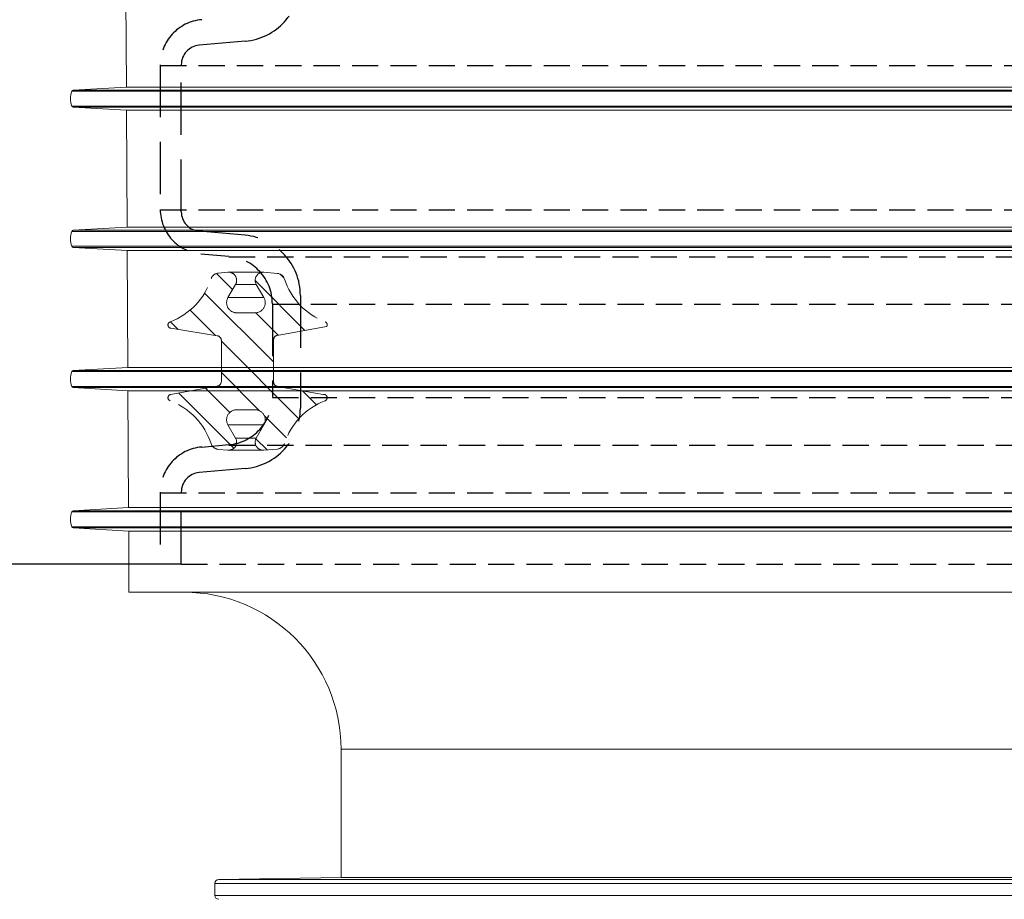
# Model space of a CAD drawing. Extents: x -23500 to 2637, y 21242 to 29547.
# Tile 115 of 121: x -148 to 205, y 23777 to 24092. Entities that reach past the tile are written whole.
import ezdxf

# ---------------------------------------------------------------- set-up
doc = ezdxf.new("R2010")
doc.units = 0
doc.header["$LTSCALE"] = 25
doc.linetypes.add('HIDDEN1', pattern=[1.1, 0.75, -0.35])
doc.layers.get('0').update_dxf_attribs({"linetype": 'CONTINUOUS', "lineweight": 13})
doc.layers.get('DEFPOINTS').update_dxf_attribs({"linetype": 'CONTINUOUS'})
doc.layers.add('CIENKA', color=1, linetype='CONTINUOUS')
doc.styles.add('GOST', font='simplex.shx', dxfattribs={"oblique": 15})
doc.styles.get("Standard").update_dxf_attribs({"font": 'ARIAL.TTF', "height": 50})
doc.dimstyles.get("Standard").update_dxf_attribs({"dimtxt": 0.18, "dimasz": 0.18, "dimexe": 0.18, "dimexo": 0.0625, "dimgap": 0.09, "dimtad": 0, "dimtih": 1, "dimtoh": 1, "dimdec": 4, "dimzin": 0, "dimdsep": 46, "dimtxsty": 'Standard', "dimcen": 0.09, "dimadec": 0, "dimazin": 0, "dimtfac": 1, "dimtdec": 4, "dimtofl": 0, "dimtmove": 0, "dimatfit": 3, "dimfxl": 1, "dimtolj": 1, "dimtzin": 0, "dimarcsym": 0})

# ---------------------------------------------------------------- blocks, each defined once
blk = doc.blocks.new('_Oblique')
at = {"color": 0, "linetype": 'ByBlock', "lineweight": -2}
blk.add_line((0.5, 0.5), (-0.5, -0.5), dxfattribs=at)
blk = doc.blocks.new('*D1369')
at = {"color": 1, "linetype": 'Continuous', "lineweight": -2}
for p, q in [((-86.05, 25734.44), (-335.34, 25734.44)), ((-332.84, 23897.1), (-332.84, 25734.44)), ((-98.06, 23897.1), (-335.34, 23897.1))]:
    blk.add_line(p, q, dxfattribs=at)
at = {"layer": 'DEFPOINTS', "color": 0, "lineweight": 5}
for p in [(-332.84, 25734.44), (-86.05, 25734.44), (-98.06, 23897.1)]:
    blk.add_point(p, dxfattribs=at)
at = {"color": 1, "linetype": 'Continuous', "lineweight": -2, "xscale": 60, "yscale": 60, "zscale": 60}
for p, rotation in [((-332.84, 25734.44), 90), ((-332.84, 23897.1), 270)]:
    blk.add_blockref('_Oblique', p, dxfattribs=dict(at, rotation=rotation))
at = {"color": 1, "insert": (-392.84, 24815.77), "char_height": 60, "attachment_point": 5, "rotation": 90, "style": 'GOST'}
blk.add_mtext('\\A1;H3', dxfattribs=at)

msp = doc.modelspace()

# ---------------------------------------------------------------- hatches: boundary and pattern name
at = {"layer": 'CIENKA', "linetype": 'HIDDEN1', "lineweight": 0}
h = msp.add_hatch(dxfattribs=at)
h.set_pattern_fill('ANSI31', scale=2.510077, angle=90, style=0)
h.set_pattern_definition([(135, (903.701, 23853.681), (-5.635284, -5.635284), [])])
edge = h.paths.add_edge_path(flags=0)
edge.add_arc((-70.668, 23990.781), 3.615, 150, 270, ccw=False)
edge.add_line((-73.798, 23992.588), (-71.059, 23997.331))
edge.add_arc((-73.57, 23998.781), 2.9, 330, 95)
edge.add_line((-73.823, 24001.67), (-77.316, 24001.364))
edge.add_arc((-77.063, 23998.476), 2.9, 95, 162.14578)
edge.add_arc((-103.282, 24006.921), 24.647, 290.75106, 342.14578, ccw=False)
edge.add_arc((-94.139, 23982.789), 1.16, 110.75106, 260.84436)
edge.add_line((-94.324, 23981.644), (-77.67, 23978.96))
edge.add_arc((-77.957, 23977.176), 1.807, 0, 80.84436, ccw=False)
edge.add_line((-76.15, 23977.176), (-76.15, 23962.7))
edge.add_arc((-78.06, 23962.7), 1.909, 280, 360, ccw=False)
edge.add_line((-77.728, 23960.82), (-94.34, 23957.89))
edge.add_arc((-94.139, 23956.748), 1.16, 100, 249.29879)
edge.add_arc((-103.261, 23932.608), 24.647, 17.99319, 69.29879, ccw=False)
edge.add_arc((-77.062, 23941.117), 2.9, 197.99319, 265)
edge.add_line((-77.315, 23938.228), (-73.823, 23937.923))
edge.add_arc((-73.57, 23940.811), 2.9, 265, 30)
edge.add_line((-71.059, 23942.261), (-73.789, 23946.99))
edge.add_arc((-70.65, 23948.802), 3.625, 90, 210, ccw=False)
edge.add_line((-70.65, 23952.427), (-64.065, 23952.427))
edge.add_arc((-64.065, 23948.802), 3.625, 330, 90, ccw=False)
edge.add_line((-60.926, 23946.99), (-63.656, 23942.261))
edge.add_arc((-61.145, 23940.811), 2.9, 150, 275)
edge.add_line((-60.892, 23937.923), (-56.047, 23938.347))
edge.add_arc((-56.299, 23941.235), 2.9, 275, 341.86117)
edge.add_arc((-30.122, 23932.66), 24.647, 111.0243, 161.86117, ccw=False)
edge.add_arc((-39.38, 23956.748), 1.16, 291.0243, 102.96243)
edge.add_line((-39.641, 23957.878), (-56.182, 23960.795))
edge.add_arc((-55.921, 23962.278), 1.506, 180, 260, ccw=False)
edge.add_line((-57.427, 23962.278), (-57.427, 23977.597))
edge.add_arc((-55.921, 23977.597), 1.506, 100, 180, ccw=False)
edge.add_line((-56.182, 23979.08), (-38.407, 23982.215))
edge.add_arc((-39.38, 23982.845), 1.16, 327.10823, 68.97689)
edge.add_arc((-30.123, 24006.933), 24.647, 198.13925, 248.97689, ccw=False)
edge.add_arc((-56.3, 23998.357), 2.9, 18.13925, 85)
edge.add_line((-56.047, 24001.246), (-60.892, 24001.67))
edge.add_arc((-61.145, 23998.781), 2.9, 85, 210)
edge.add_line((-63.656, 23997.331), (-60.917, 23992.588))
edge.add_arc((-64.047, 23990.781), 3.615, 270, 30, ccw=False)
edge.add_line((-64.047, 23987.166), (-70.668, 23987.166))

# ---------------------------------------------------------------- linework, layer by layer
at = {"color": 7, "linetype": 'Continuous'}
for p, q in [((-110.432, 24109.969), (-110.212, 24068.023)), ((-129.758, 24066.541), (193.605, 24066.541)), ((380.16, 24066.541), (-129.758, 24066.541)), ((-110.212, 24068.023), (-129.224, 24066.943)), ((192.816, 24066.943), (-129.224, 24066.943)), ((380.16, 24066.943), (-129.224, 24066.943)), ((190.839, 24068.023), (-110.212, 24068.023)), ((380.16, 24068.037), (-109.949, 24068.037)), ((-129.758, 24061.204), (212.311, 24061.204)), ((-129.224, 24060.802), (380.16, 24060.802)), ((-129.224, 24060.802), (-110.168, 24059.72)), ((380.16, 24059.72), (-110.168, 24059.72)), ((-110.168, 24059.72), (-109.949, 24017.804)), ((890.078, 24061.204), (101.515, 24061.204)), ((380.16, 24016.307), (-129.758, 24016.307)), ((-109.949, 24017.804), (-129.224, 24016.709)), ((380.16, 24016.709), (-129.224, 24016.709)), ((380.16, 24017.804), (-109.949, 24017.804)), ((380.16, 24010.97), (-129.758, 24010.97)), ((380.16, 24010.569), (-129.224, 24010.569)), ((-129.224, 24010.569), (-109.905, 24009.472)), ((-109.905, 24009.472), (380.16, 24009.472)), ((-109.905, 24009.472), (-109.686, 23967.585)), ((-109.686, 23967.585), (-129.224, 23966.476)), ((380.16, 23966.476), (-129.224, 23966.476)), ((380.16, 23967.585), (-109.686, 23967.585)), ((380.16, 23966.074), (-129.758, 23966.074)), ((380.16, 23960.737), (-129.758, 23960.737)), ((380.16, 23960.335), (-129.224, 23960.335)), ((-129.224, 23960.335), (-109.643, 23959.223)), ((-109.643, 23959.223), (380.16, 23959.223)), ((-109.643, 23959.223), (-109.423, 23917.366)), ((-109.423, 23917.366), (-129.224, 23916.242)), ((380.16, 23917.366), (-109.423, 23917.366)), ((380.16, 23915.84), (-129.758, 23915.84)), ((380.16, 23916.242), (-129.224, 23916.242)), ((380.16, 23910.503), (-129.758, 23910.503)), ((380.16, 23910.101), (-129.224, 23910.101)), ((-129.224, 23910.101), (-109.379, 23908.974)), ((-109.379, 23908.974), (380.16, 23908.974)), ((-109.379, 23908.974), (-109.265, 23887.05)), ((380.16, 23887.05), (-109.265, 23887.05)), ((-33.263, 23830.788), (-33.263, 23784.861)), ((-33.263, 23830.788), (380.16, 23830.788)), ((-33.263, 23784.861), (-77.116, 23784.095)), ((380.16, 23784.095), (-77.116, 23784.095)), ((380.16, 23784.861), (-33.263, 23784.861)), ((380.16, 23782.689), (-78.498, 23782.689)), ((-78.498, 23782.689), (-78.498, 23778.42)), ((380.16, 23778.42), (-78.498, 23778.42))]:
    msp.add_line(p, q, dxfattribs=at)
for centre, radius, start, end in [((-122.177, 24063.873), 8.037, 160.60863, 199.39137), ((-129.19, 24066.341), 0.603, 93.25, 160.60863), ((-129.19, 24061.404), 0.603, 199.39137, 266.75), ((-122.177, 24013.639), 8.037, 160.60863, 199.39137), ((-129.19, 24016.107), 0.603, 93.25, 160.60863), ((-129.19, 24011.17), 0.603, 199.39137, 266.75), ((-129.19, 23965.874), 0.603, 93.25, 160.60863), ((-122.177, 23963.405), 8.037, 160.60863, 199.39137), ((-129.19, 23960.937), 0.603, 199.39137, 266.75), ((-122.177, 23913.172), 8.037, 160.60863, 199.39137), ((-129.19, 23915.64), 0.603, 93.25, 160.60863), ((-129.19, 23910.703), 0.603, 199.39137, 266.75), ((-89.525, 23830.788), 56.262, 0, 90), ((-77.092, 23782.689), 1.407, 91, 180), ((-77.092, 23778.42), 1.407, 180, 269)]:
    msp.add_arc(centre, radius, start, end, dxfattribs=at)
at = {"layer": 'CIENKA', "color": 7, "linetype": 'HIDDEN1'}
for p, q in [((-67.641, 24084.465), (-84.11, 24083.024)), ((-98.065, 24075.957), (-98.065, 24024.185)), ((-90.53, 24023.384), (-90.53, 24076.018)), ((-67.641, 24014.937), (-84.11, 24016.378)), ((-83.483, 24008.271), (-73.469, 24007.395)), ((-47.831, 23993.319), (-47.831, 23952.971)), ((-57.878, 23990.381), (-57.878, 23956.925)), ((-83.208, 23939.059), (-73.469, 23939.911)), ((-67.641, 23931.352), (-84.11, 23929.911)), ((-98.065, 23922.845), (-98.065, 23897.097)), ((-90.53, 23897.097), (-90.53, 23922.906)), ((-90.53, 23897.097), (-98.065, 23897.097))]:
    msp.add_line(p, q, dxfattribs=at)
at = {"layer": 'CIENKA', "color": 7, "linetype": 'HIDDEN1', "ltscale": 0.5}
for p, q in [((-98.065, 24075.819), (380.16, 24075.819)), ((-98.065, 24024.047), (380.16, 24024.047)), ((-73.469, 24007.257), (380.16, 24007.257)), ((-57.878, 23990.243), (380.16, 23990.243)), ((-57.878, 23956.787), (380.16, 23956.787)), ((-73.469, 23939.772), (380.16, 23939.772)), ((-98.065, 23922.707), (380.16, 23922.707)), ((-90.53, 23897.097), (380.16, 23897.097))]:
    msp.add_line(p, q, dxfattribs=at)
at = {"layer": 'CIENKA', "color": 7, "linetype": 'HIDDEN1', "lineweight": 15}
for p, q in [((-77.316, 24001.364), (-73.823, 24001.67)), ((-73.318, 24001.67), (-61.397, 24001.67)), ((-60.892, 24001.67), (-56.047, 24001.246)), ((-71.059, 23997.331), (-73.798, 23992.588)), ((-71.059, 23997.331), (-63.656, 23997.331)), ((-60.917, 23992.588), (-63.656, 23997.331)), ((-73.798, 23992.588), (-60.917, 23992.588)), ((-70.668, 23987.166), (-64.047, 23987.166)), ((-77.67, 23978.96), (-94.324, 23981.644)), ((-38.407, 23982.215), (-56.182, 23979.08)), ((-76.15, 23962.7), (-76.15, 23977.176)), ((-57.427, 23977.597), (-57.427, 23962.278)), ((-94.34, 23957.89), (-77.728, 23960.82)), ((-56.182, 23960.795), (-39.641, 23957.878)), ((-64.065, 23952.427), (-70.65, 23952.427)), ((-73.789, 23946.99), (-71.059, 23942.261)), ((-73.789, 23946.99), (-60.926, 23946.99)), ((-63.656, 23942.261), (-60.926, 23946.99)), ((-71.059, 23942.261), (-63.656, 23942.261)), ((-73.823, 23937.923), (-77.315, 23938.228)), ((-56.047, 23938.347), (-60.892, 23937.923)), ((-73.823, 23937.923), (-60.892, 23937.923))]:
    msp.add_line(p, q, dxfattribs=at)
at = {"layer": 'CIENKA', "color": 7, "linetype": 'HIDDEN1'}
for centre, radius, start, end in [((-69.532, 24106.083), 21.701, 275, 0), ((-81.789, 24075.957), 16.276, 95, 180), ((-83.497, 24076.018), 7.033, 95, 180), ((-82.09, 24024.185), 15.974, 180, 265), ((-83.497, 24023.384), 7.033, 180, 265), ((-69.532, 23993.319), 21.701, 0, 85), ((-74.957, 23990.381), 17.079, 0, 85), ((-74.957, 23956.925), 17.079, 275, 0), ((-69.532, 23952.971), 21.701, 275, 0), ((-81.789, 23922.845), 16.276, 95, 180), ((-83.497, 23922.906), 7.033, 95, 180)]:
    msp.add_arc(centre, radius, start, end, dxfattribs=at)
at = {"layer": 'CIENKA', "color": 7, "linetype": 'HIDDEN1', "lineweight": 15}
for centre, radius, start, end in [((-103.282, 24006.921), 24.647, 290.75106, 342.14578), ((-77.063, 23998.476), 2.9, 95, 162.14578), ((-73.57, 23998.781), 2.9, 330, 95), ((-61.145, 23998.781), 2.9, 85, 210), ((-56.3, 23998.357), 2.9, 18.13925, 85), ((-30.123, 24006.933), 24.647, 198.13925, 248.97689), ((-70.668, 23990.781), 3.615, 150, 270), ((-64.047, 23990.781), 3.615, 270, 30), ((-94.139, 23982.789), 1.16, 110.75106, 260.84436), ((-39.38, 23982.845), 1.16, 327.10823, 68.97689), ((-77.957, 23977.176), 1.807, 0, 80.84436), ((-55.921, 23977.597), 1.506, 100, 180), ((-78.06, 23962.7), 1.909, 280, 0), ((-55.921, 23962.278), 1.506, 180, 260), ((-94.139, 23956.748), 1.16, 100, 249.29879), ((-39.38, 23956.748), 1.16, 291.0243, 102.96243), ((-103.261, 23932.608), 24.647, 17.99319, 69.29879), ((-70.65, 23948.802), 3.625, 90, 210), ((-64.065, 23948.802), 3.625, 330, 90), ((-30.122, 23932.66), 24.647, 111.0243, 161.86117), ((-73.57, 23940.811), 2.9, 265, 30), ((-61.145, 23940.811), 2.9, 150, 275), ((-77.062, 23941.117), 2.9, 197.99319, 265), ((-56.299, 23941.235), 2.9, 275, 341.86117)]:
    msp.add_arc(centre, radius, start, end, dxfattribs=at)

# ---------------------------------------------------------------- dimensions: what is measured, and where the dimension line sits
at = {"color": 7, "linetype": 'Continuous'}
dim = msp.add_linear_dim(base=(-332.838, 25734.444), p1=(-98.065, 23897.097), p2=(-86.05, 25734.444), angle=90, text='H3', dimstyle='Standard', override={"dimtxt": 60, "dimasz": 60, "dimexe": 2.5, "dimexo": 0, "dimtih": 0, "dimtoh": 0, "dimdec": 2, "dimzin": 8, "dimtxsty": 'GOST', "dimblk1": 'OBLIQUE', "dimblk2": 'OBLIQUE', "dimsah": 1, "dimclrd": 1, "dimclre": 1, "dimclrt": 1, "dimtfac": 0.6667, "dimtdec": 2, "dimtofl": 1, "dimtvp": 1, "dimtzin": 8}, dxfattribs=at)
dim.commit()
dim.dimension.update_dxf_attribs({"geometry": '*D1369', "text_midpoint": (-392.838, 24815.77)})

doc.saveas('drawing.dxf')
